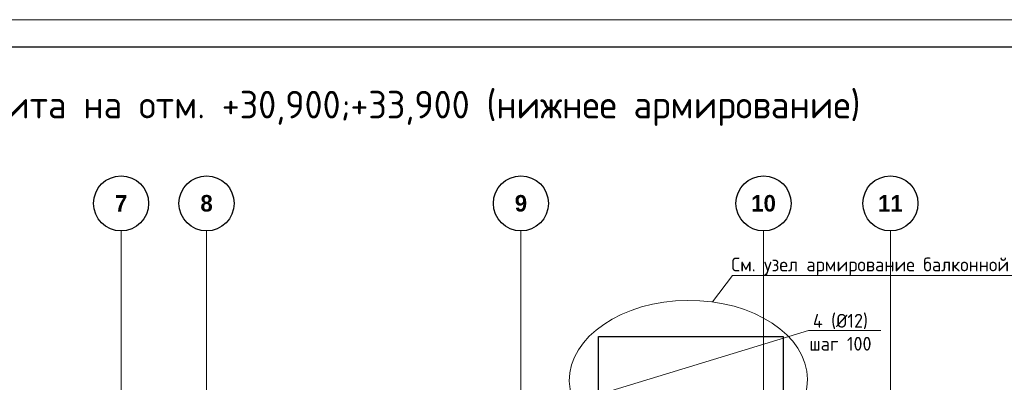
# Model space of a CAD drawing. Header units: millimetres. Extents: x -42044588 to 856694, y -806701 to 941911.
# Tile 172 of 256: x -85499 to -67645, y -321458 to -314882. Entities that reach past the tile are written whole.
import ezdxf
from ezdxf import colors
from ezdxf.entities.mleader import LeaderData, LeaderLine
from ezdxf.math import Vec2, Vec3

# ---------------------------------------------------------------- set-up
doc = ezdxf.new("R2010")
doc.units = ezdxf.units.MM
doc.linetypes.add('______5', pattern=[1100, 800, -100, 100, -100])
doc.linetypes.add('осевая', pattern=[50.8, 31.75, -6.35, 6.35, -6.35])
for name, color, linetype, lineweight in [('Оси', 40, '______5', 18), ('Перекрытие ж_бетон', 1, 'Continuous', 30), ('подоснова', 151, 'Continuous', 5), ('РАЗМЕРЫ', 1, 'Continuous', 9), ('ТОНКИЕ', 7, 'Continuous', 9), ('Узлы', 7, 'Continuous', 0)]:
    doc.layers.add(name, color=color, linetype=linetype, lineweight=lineweight)
doc.layers.add('ТОЛСТЫЕ_ОСНОВНЫЕ', color=6, linetype='Continuous')
doc.styles.add('Century Gothic', font='GOTHIC.TTF')
doc.styles.add('GOST-2.304_Type-B', font='GOST_Common.ttf')

# ---------------------------------------------------------------- blocks, each defined once
blk = doc.blocks.new('*U6686')
at = {"layer": 'ТОЛСТЫЕ_ОСНОВНЫЕ', "color": 6}
blk.add_lwpolyline([(20, 5), (886, 5), (886, 415), (20, 415)], close=True, dxfattribs=at)
at = {"layer": 'ТОНКИЕ'}
blk.add_lwpolyline([(0, 0), (891, 0), (891, 420), (0, 420)], close=True, dxfattribs=at)
blk = doc.blocks.new('_None')
blk = doc.blocks.new('NSY101')
at = {"color": 0, "linetype": 'ByBlock', "lineweight": -2}
blk.add_circle((0, 0), 50, dxfattribs=at)
blk = doc.blocks.new('СЛОЖНЫЙ_ОБЪЕКТ_3')
at = {"layer": 'Оси', "color": 16, "linetype": 'Continuous', "lineweight": 25, "transparency": 33554687, "xscale": 9.999999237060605, "yscale": 9.999999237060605, "zscale": 9.999999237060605}
blk.add_blockref('NSY101', (24563, -989), dxfattribs=at)
at = {"layer": 'Оси', "color": 16, "linetype": 'Continuous', "lineweight": 25, "transparency": 33554687, "insert": (24563, -989), "char_height": 300, "width": 385, "attachment_point": 5, "style": 'Century Gothic'}
blk.add_mtext('\\A1;{\\fCentury Gothic|i0|b1;\\H300.000000;\\W1.000000;\\C16;7}\\P', dxfattribs=at)
blk = doc.blocks.new('СЛОЖНЫЙ_ОБЪЕКТ_4')
at = {"layer": 'Оси', "color": 16, "linetype": 'Continuous', "lineweight": 25, "transparency": 33554687, "xscale": 9.999999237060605, "yscale": 9.999999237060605, "zscale": 9.999999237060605}
blk.add_blockref('NSY101', (26113, -989), dxfattribs=at)
at = {"layer": 'Оси', "color": 16, "linetype": 'Continuous', "lineweight": 25, "transparency": 33554687, "insert": (26113, -989), "char_height": 300, "width": 385, "attachment_point": 5, "style": 'Century Gothic'}
blk.add_mtext('\\A1;{\\fCentury Gothic|i0|b1;\\H300.000000;\\W1.000000;\\C16;8}\\P', dxfattribs=at)
blk = doc.blocks.new('СЛОЖНЫЙ_ОБЪЕКТ_16')
at = {"layer": 'Оси', "color": 16, "linetype": 'Continuous', "lineweight": 25, "transparency": 33554687, "xscale": 9.999999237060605, "yscale": 9.999999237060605, "zscale": 9.999999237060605}
blk.add_blockref('NSY101', (31813, -989), dxfattribs=at)
at = {"layer": 'Оси', "color": 16, "linetype": 'Continuous', "lineweight": 25, "transparency": 33554687, "insert": (31813, -989), "char_height": 300, "width": 385, "attachment_point": 5, "style": 'Century Gothic'}
blk.add_mtext('\\A1;{\\fCentury Gothic|i0|b1;\\H300.000000;\\W1.000000;\\C16;9}\\P', dxfattribs=at)
blk = doc.blocks.new('СЛОЖНЫЙ_ОБЪЕКТ_17')
at = {"layer": 'Оси', "color": 16, "linetype": 'Continuous', "lineweight": 25, "transparency": 33554687, "xscale": 9.999999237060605, "yscale": 9.999999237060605, "zscale": 9.999999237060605}
blk.add_blockref('NSY101', (36213, -989), dxfattribs=at)
at = {"layer": 'Оси', "color": 16, "linetype": 'Continuous', "lineweight": 25, "transparency": 33554687, "insert": (36213, -989), "char_height": 300, "width": 620, "attachment_point": 5, "style": 'Century Gothic'}
blk.add_mtext('\\A1;{\\fCentury Gothic|i0|b1;\\H300.000000;\\W1.000000;\\C16;10}\\P', dxfattribs=at)
blk = doc.blocks.new('СЛОЖНЫЙ_ОБЪЕКТ_18')
at = {"layer": 'Оси', "color": 16, "linetype": 'Continuous', "lineweight": 25, "transparency": 33554687, "xscale": 9.999999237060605, "yscale": 9.999999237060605, "zscale": 9.999999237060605}
blk.add_blockref('NSY101', (38513, -989), dxfattribs=at)
at = {"layer": 'Оси', "color": 16, "linetype": 'Continuous', "lineweight": 25, "transparency": 33554687, "insert": (38513, -989), "char_height": 300, "width": 620, "attachment_point": 5, "style": 'Century Gothic'}
blk.add_mtext('\\A1;{\\fCentury Gothic|i0|b1;\\H300.000000;\\W1.000000;\\C16;11}\\P', dxfattribs=at)
blk = doc.blocks.new('оси блок 2')
at = {"layer": 'Оси', "color": 16, "linetype": 'осевая', "lineweight": 0, "ltscale": 0.25, "transparency": 33554687}
for p, q in [((-65854.7, -322543), (-65854.7, -347914.1)), ((-64304.7, -322543), (-64304.7, -347914.1)), ((-58604.7, -322543), (-58604.7, -347914.1)), ((-54204.7, -322543), (-54204.7, -347914.1)), ((-51904.7, -322543), (-51904.7, -347914.1))]:
    blk.add_line(p, q, dxfattribs=at)
at = {"layer": 'Оси', "color": 16, "linetype": 'Continuous', "lineweight": 25, "transparency": 33554687}
for name in ['СЛОЖНЫЙ_ОБЪЕКТ_3', 'СЛОЖНЫЙ_ОБЪЕКТ_4', 'СЛОЖНЫЙ_ОБЪЕКТ_16', 'СЛОЖНЫЙ_ОБЪЕКТ_17', 'СЛОЖНЫЙ_ОБЪЕКТ_18']:
    blk.add_blockref(name, (-90418.2, -321053.5), dxfattribs=at)

msp = doc.modelspace()

# ---------------------------------------------------------------- linework, layer by layer
at = {"layer": 'Перекрытие ж_бетон'}
for p, q in [((-75003.411, -320624.278), (-71653.411, -320624.278)), ((-75003.411, -322224.278), (-75003.411, -320624.278)), ((-71653.411, -320624.278), (-71653.411, -322224.278))]:
    msp.add_line(p, q, dxfattribs=at)
at = {"layer": 'РАЗМЕРЫ'}
msp.add_ellipse((-73374.229, -321418.923, -360), major_axis=(2157.988, 16.605), ratio=0.670490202, dxfattribs=at)

# ---------------------------------------------------------------- block references
at = {"xscale": 100, "yscale": 100, "zscale": 100}
msp.add_blockref('*U6686', (-111387.178, -356882.079), dxfattribs=at)
at = {"layer": 'РАЗМЕРЫ'}
msp.add_blockref('оси блок 2', (-17804.898, 3828.769), dxfattribs=at)

# ---------------------------------------------------------------- texts
at = {"layer": 'Узлы', "color": 80, "linetype": 'Continuous', "lineweight": 0, "style": 'GOST-2.304_Type-B'}
msp.add_text('Плита на отм. +30,900;+33,900 (нижнее армирование)', height=500, dxfattribs=at).set_placement((-86531.904, -316672.412))

# ---------------------------------------------------------------- leaders
at = {"layer": 'подоснова', "color": 2, "ltscale": 0.3}
ml = msp.add_multileader_mtext('Standard', dxfattribs=at)
ml.set_content('\\pxi0.391,qc;{\\C80;См. узел армирование балконной плиты}', color=2, style='GOST-2.304_Type-B')
ml.set_leader_properties(color=256, linetype='ByLayer', lineweight=15)
ml.set_arrow_properties(name='NONE')
ml.build(insert=Vec2(0, 0))
ml.multileader.update_dxf_attribs({"text_left_attachment_type": 6, "text_right_attachment_type": 6, "dogleg_length": 0.1, "arrow_head_size": 18})
ctx = ml.context
ctx.base_point, ctx.char_height, ctx.arrow_head_size, ctx.landing_gap_size, ctx.plane_origin = Vec3(-72571.569, -319521.049), 250, 18, 20, Vec3(-80070.715, -318962.268)
ctx.left_attachment, ctx.right_attachment, ctx.text_align_type = 6, 6, 1
notes = []
notes.append((ctx, [(0, (1, 1, 0), (-72571.669, -319521.049), (1, 0), 0.1, [(0, [(-72936.464, -320000.177)], 0, [])])]))
ctx.mtext.insert, ctx.mtext.alignment, ctx.mtext.flow_direction = Vec3(-69561.607, -319196.049), 2, 5
ml = msp.add_multileader_mtext('Standard', dxfattribs=at)
ml.set_content('4 (%%C12)\\Pшаг 100', color=2, style='GOST-2.304_Type-B')
ml.set_leader_properties(color=256, linetype='ByLayer', lineweight=15)
ml.set_arrow_properties(name='NONE')
ml.build(insert=Vec2(0, 0))
ml.multileader.update_dxf_attribs({"text_left_attachment_type": 6, "text_right_attachment_type": 6, "dogleg_length": 0.1, "arrow_head_size": 18})
ctx = ml.context
ctx.base_point, ctx.char_height, ctx.arrow_head_size, ctx.landing_gap_size, ctx.plane_origin = Vec3(-71192.281, -320517.11, 720.089), 250, 18, 20, Vec3(-74694.659, -320930.351, 720.089)
ctx.left_attachment, ctx.right_attachment, ctx.text_align_type = 6, 6, 1
notes.append((ctx, [(0, (1, 1, 0), (-71192.381, -320517.11, 720.089), (1, 0), 0.1, [(6, [(-71715.052, -321637.558, 720.089), (-72240.039, -321637.558, 720.089), (-72779.31, -321631.955, 720.089), (-73289.919, -321637.558, 720.089), (-73829.376, -321631.955, 720.089), (-74339.986, -321637.558, 720.089), (-74857.238, -321637.558, 720.089)], 0, [])])]))
ctx.mtext.insert, ctx.mtext.alignment, ctx.mtext.flow_direction = Vec3(-70616.978, -320217.11, 720.089), 2, 5
for ctx, leaders in notes:
    for number, flags, end, landing, length, lines in leaders:
        leader = LeaderData()
        leader.index, (leader.has_last_leader_line, leader.has_dogleg_vector, leader.attachment_direction) = number, flags
        leader.last_leader_point, leader.dogleg_vector, leader.dogleg_length = Vec3(end), Vec3(landing), length
        for number, points, colour, breaks in lines:
            line = LeaderLine()
            line.index, line.vertices, line.color, line.breaks = number, Vec3.list(points), colors.encode_raw_color(colour), breaks
            leader.lines.append(line)
        ctx.leaders.append(leader)

doc.saveas('drawing.dxf')
